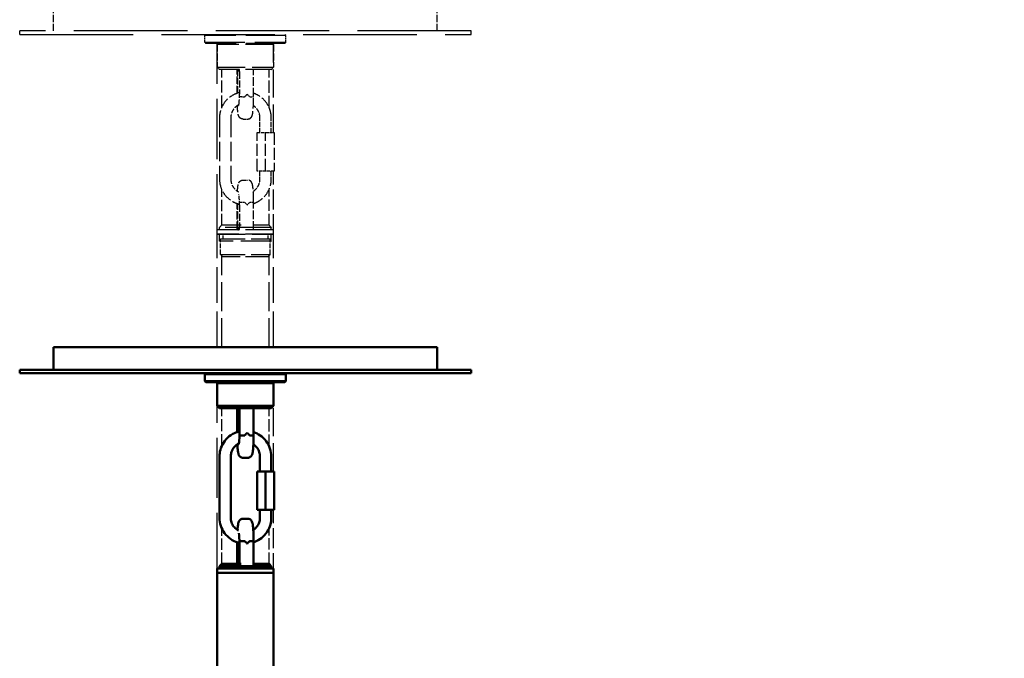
# Model space of a CAD drawing. Header units: millimetres. Extents: x 264 to 5115, y 781 to 3055.
# Tile 2 of 9: x 747 to 1183, y 1696 to 1979. Entities that reach past the tile are written whole.
import ezdxf

# ---------------------------------------------------------------- set-up
doc = ezdxf.new("R2010")
doc.units = ezdxf.units.MM
doc.header["$LTSCALE"] = 18
doc.linetypes.add('DASHED', pattern=[0.2068, 0.1655, -0.0413])
doc.layers.add('Widoczne (ISO)', color=7, linetype='Continuous', lineweight=50)
doc.layers.add('Wymiar (ISO)', color=7, linetype='Continuous', lineweight=18)
doc.styles.add('Tekst notatki (ISO)', font='tahoma.ttf')
doc.dimstyles.new('Domyślne (ISO)', dxfattribs={"dimscale": 18, "dimtxt": 2.5, "dimasz": 3, "dimexe": 3.175, "dimexo": 0, "dimgap": 0.762, "dimtad": 1, "dimdec": 1, "dimlfac": 0.03937, "dimrnd": 1e-08, "dimzin": 0, "dimdsep": 46, "dimtxsty": 'Tekst notatki (ISO)', "dimblk": 'Filled-1', "dimcen": 0.09, "dimdle": 10, "dimse1": 1, "dimse2": 1, "dimclrd": 256, "dimclre": 256, "dimclrt": 256, "dimadec": 0, "dimazin": 0, "dimtfac": 0.8, "dimtmove": 0, "dimatfit": 3, "dimfxl": 1, "dimtolj": 1, "dimlwd": 15, "dimlwe": 15, "dimarcsym": 0})

# ---------------------------------------------------------------- blocks, each defined once
blk = doc.blocks.new('Filled-1')
at = {"color": 0}
for p, q in [((0, 0), (-1, 0.25)), ((-1, 0.25), (-1, -0.25)), ((-1, 0), (0, 0)), ((-1, -0.25), (0, 0))]:
    blk.add_line(p, q, dxfattribs=at)
at = {"color": 0, "flags": 128}
blk.add_lwpolyline([(-1, -0.25), (0, 0), (-1, 0.25), (-1, -0.25)], dxfattribs=at)
at = {"color": 0}
blk.add_solid([(-1, -0.25), (0, 0), (-1, 0.25), (-1, -0.25)], dxfattribs=at)
blk = doc.blocks.new('*D4')
at = {"layer": 'Defpoints', "color": 0, "transparency": 16777216}
for p in [(931.68, 1833.56), (1697.13, 1833.56), (1329.21, 1123.23)]:
    blk.add_point(p, dxfattribs=at)
at = {"layer": 'Wymiar (ISO)', "lineweight": 15, "transparency": 16777216}
blk.add_line((1697.13, 1177.23), (1697.13, 1779.56), dxfattribs=at)
at = {"layer": 'Wymiar (ISO)', "lineweight": 15, "transparency": 16777216, "xscale": 54, "yscale": 54, "zscale": 54}
for p, rotation in [((1697.13, 1833.56), 90), ((1697.13, 1123.23), 270)]:
    blk.add_blockref('Filled-1', p, dxfattribs=dict(at, rotation=rotation))
at = {"layer": 'Wymiar (ISO)', "lineweight": 18, "transparency": 16777216, "insert": (1562.2, 1386.39), "char_height": 45, "attachment_point": 1, "rotation": 90, "style": 'Tekst notatki (ISO)'}
blk.add_mtext('\\A1;28.0\\P71 mm', dxfattribs=at)
blk = doc.blocks.new('*D5')
at = {"layer": 'Defpoints', "color": 0, "transparency": 16777216}
for p in [(931.68, 1983.56), (1697.13, 1983.56), (1329.43, 1123.23)]:
    blk.add_point(p, dxfattribs=at)
at = {"layer": 'Wymiar (ISO)', "lineweight": 15, "transparency": 16777216}
for p, q in [((1697.13, 1983.56), (1697.13, 2249.77)), ((1697.13, 1177.23), (1697.13, 1929.56))]:
    blk.add_line(p, q, dxfattribs=at)
at = {"layer": 'Wymiar (ISO)', "lineweight": 15, "transparency": 16777216, "xscale": 54, "yscale": 54, "zscale": 54}
for p, rotation in [((1697.13, 1983.56), 90), ((1697.13, 1123.23), 270)]:
    blk.add_blockref('Filled-1', p, dxfattribs=dict(at, rotation=rotation))
at = {"layer": 'Wymiar (ISO)', "lineweight": 18, "transparency": 16777216, "insert": (1560.42, 2051.28), "char_height": 45, "attachment_point": 1, "rotation": 90, "style": 'Tekst notatki (ISO)'}
blk.add_mtext('\\A1;33.9\\P86 mm', dxfattribs=at)
blk = doc.blocks.new('*D6')
at = {"layer": 'Defpoints', "color": 0, "transparency": 16777216}
for p in [(931.68, 2283.56), (1697.13, 2283.56), (1329.21, 1123.23)]:
    blk.add_point(p, dxfattribs=at)
at = {"layer": 'Wymiar (ISO)', "lineweight": 15, "transparency": 16777216}
for p, q in [((1697.13, 2283.56), (1697.13, 2578.96)), ((1697.13, 1177.23), (1697.13, 2229.56))]:
    blk.add_line(p, q, dxfattribs=at)
at = {"layer": 'Wymiar (ISO)', "lineweight": 15, "transparency": 16777216, "xscale": 54, "yscale": 54, "zscale": 54}
for p, rotation in [((1697.13, 2283.56), 90), ((1697.13, 1123.23), 270)]:
    blk.add_blockref('Filled-1', p, dxfattribs=dict(at, rotation=rotation))
at = {"layer": 'Wymiar (ISO)', "lineweight": 18, "transparency": 16777216, "insert": (1561.63, 2351.28), "char_height": 45, "attachment_point": 1, "rotation": 90, "style": 'Tekst notatki (ISO)'}
blk.add_mtext('\\A1;45.7\\P116 mm', dxfattribs=at)
blk = doc.blocks.new('*D7')
at = {"layer": 'Defpoints', "color": 0, "transparency": 16777216}
for p in [(931.68, 2733.56), (1697.13, 2733.56), (1329.21, 1123.23)]:
    blk.add_point(p, dxfattribs=at)
at = {"layer": 'Wymiar (ISO)', "lineweight": 15, "transparency": 16777216}
blk.add_line((1697.13, 1177.23), (1697.13, 2679.56), dxfattribs=at)
at = {"layer": 'Wymiar (ISO)', "lineweight": 15, "transparency": 16777216, "xscale": 54, "yscale": 54, "zscale": 54}
for p, rotation in [((1697.13, 2733.56), 90), ((1697.13, 1123.23), 270)]:
    blk.add_blockref('Filled-1', p, dxfattribs=dict(at, rotation=rotation))
at = {"layer": 'Wymiar (ISO)', "lineweight": 18, "transparency": 16777216, "insert": (1560.69, 2623.49), "char_height": 45, "attachment_point": 1, "rotation": 90, "style": 'Tekst notatki (ISO)'}
blk.add_mtext('\\A1;63.4\\P161 mm', dxfattribs=at)

msp = doc.modelspace()

# ---------------------------------------------------------------- linework, layer by layer
at = {"layer": 'Widoczne (ISO)', "linetype": 'DASHED', "lineweight": 25, "ltscale": 1.057553}
for p, q in [((761.68, 1973.56), (761.68, 1983.56)), ((931.68, 1973.56), (931.68, 1983.56)), ((834.18, 1967.56), (834.18, 1957.56)), ((859.18, 1967.56), (859.18, 1957.56)), ((844.06, 1955.56), (844.06, 1945.56)), ((843.32, 1886.56), (843.32, 1896.56)), ((844.06, 1896.56), (844.06, 1886.56))]:
    msp.add_line(p, q, dxfattribs=at)
at = {"layer": 'Widoczne (ISO)', "linetype": 'DASHED', "lineweight": 25, "ltscale": 16.879393}
for p, q in [((946.68, 1973.56), (746.68, 1973.56)), ((746.68, 1972.06), (946.68, 1972.06))]:
    msp.add_line(p, q, dxfattribs=at)
at = {"layer": 'Widoczne (ISO)', "linetype": 'DASHED', "lineweight": 25, "ltscale": 0.158548}
for p, q in [((746.68, 1972.06), (746.68, 1973.56)), ((946.68, 1972.06), (946.68, 1973.56))]:
    msp.add_line(p, q, dxfattribs=at)
at = {"layer": 'Widoczne (ISO)', "linetype": 'DASHED', "lineweight": 25, "ltscale": 0.074687}
for p, q in [((829.18, 1972.06), (828.68, 1971.56)), ((864.18, 1972.06), (864.68, 1971.56)), ((829.18, 1968.06), (828.68, 1968.56)), ((834.68, 1968.06), (834.18, 1967.56)), ((858.68, 1968.06), (859.18, 1967.56)), ((864.18, 1968.06), (864.68, 1968.56)), ((835.68, 1880.06), (835.18, 1880.56)), ((857.68, 1880.06), (858.18, 1880.56))]:
    msp.add_line(p, q, dxfattribs=at)
at = {"layer": 'Widoczne (ISO)', "linetype": 'DASHED', "lineweight": 25, "ltscale": 5.980787}
for p, q in [((864.68, 1971.56), (828.68, 1971.56)), ((828.68, 1968.56), (864.68, 1968.56))]:
    msp.add_line(p, q, dxfattribs=at)
at = {"layer": 'Widoczne (ISO)', "linetype": 'DASHED', "lineweight": 25, "ltscale": 0.317196}
for p, q in [((828.68, 1968.56), (828.68, 1971.56)), ((864.68, 1968.56), (864.68, 1971.56)), ((835.18, 1880.56), (835.18, 1883.56)), ((858.18, 1880.56), (858.18, 1883.56))]:
    msp.add_line(p, q, dxfattribs=at)
at = {"layer": 'Widoczne (ISO)', "linetype": 'DASHED', "lineweight": 25, "ltscale": 5.814651}
msp.add_line((864.18, 1968.06), (829.18, 1968.06), dxfattribs=at)
at = {"layer": 'Widoczne (ISO)', "linetype": 'DASHED', "lineweight": 25, "ltscale": 8.937069}
for p, q in [((834.18, 1883.56), (834.18, 1968.06)), ((834.18, 1733.56), (834.18, 1818.06))]:
    msp.add_line(p, q, dxfattribs=at)
at = {"layer": 'Widoczne (ISO)', "linetype": 'DASHED', "lineweight": 25, "ltscale": 4.17763}
for p, q in [((859.18, 1928.56), (859.18, 1968.06)), ((859.18, 1778.56), (859.18, 1818.06))]:
    msp.add_line(p, q, dxfattribs=at)
at = {"layer": 'Widoczne (ISO)', "linetype": 'DASHED', "lineweight": 25, "ltscale": 4.153294}
for p, q in [((859.18, 1967.56), (834.18, 1967.56)), ((834.18, 1957.56), (859.18, 1957.56)), ((859.18, 1885.56), (834.18, 1885.56)), ((834.18, 1883.56), (859.18, 1883.56)), ((834.18, 1883.56), (859.18, 1883.56)), ((859.18, 1883.56), (834.18, 1883.56))]:
    msp.add_line(p, q, dxfattribs=at)
at = {"layer": 'Widoczne (ISO)', "linetype": 'DASHED', "lineweight": 25, "ltscale": 0.149475}
for p, q in [((835.18, 1956.56), (834.18, 1957.56)), ((858.18, 1956.56), (859.18, 1957.56)), ((836.18, 1887.56), (835.18, 1886.56)), ((857.18, 1887.56), (858.18, 1886.56)), ((836.68, 1873.56), (835.68, 1874.56)), ((856.68, 1873.56), (857.68, 1874.56))]:
    msp.add_line(p, q, dxfattribs=at)
at = {"layer": 'Widoczne (ISO)', "linetype": 'DASHED', "lineweight": 25, "ltscale": 3.821023}
msp.add_line((858.18, 1956.56), (835.18, 1956.56), dxfattribs=at)
at = {"layer": 'Widoczne (ISO)', "linetype": 'DASHED', "lineweight": 25, "ltscale": 1.783109}
for p, q in [((836.18, 1939.7), (836.18, 1956.56)), ((836.18, 1789.7), (836.18, 1806.56))]:
    msp.add_line(p, q, dxfattribs=at)
at = {"layer": 'Widoczne (ISO)', "linetype": 'DASHED', "lineweight": 25, "ltscale": 1.120951}
msp.add_line((843.03, 1945.96), (843.03, 1956.56), dxfattribs=at)
at = {"layer": 'Widoczne (ISO)', "linetype": 'DASHED', "lineweight": 25, "ltscale": 1.005105}
msp.add_line((843.32, 1946.06), (843.32, 1955.56), dxfattribs=at)
at = {"layer": 'Widoczne (ISO)', "linetype": 'DASHED', "lineweight": 25, "ltscale": 1.269949}
for p, q in [((850.34, 1944.55), (850.34, 1956.56)), ((850.34, 1885.56), (850.34, 1897.57))]:
    msp.add_line(p, q, dxfattribs=at)
at = {"layer": 'Widoczne (ISO)', "linetype": 'DASHED', "lineweight": 25, "ltscale": 1.803355}
for p, q in [((857.18, 1939.51), (857.18, 1956.56)), ((857.18, 1789.51), (857.18, 1806.56))]:
    msp.add_line(p, q, dxfattribs=at)
at = {"layer": 'Widoczne (ISO)', "linetype": 'DASHED', "lineweight": 25, "ltscale": 2.855563}
for p, q in [((835.21, 1935.06), (835.21, 1908.06)), ((840.21, 1935.06), (840.21, 1908.06))]:
    msp.add_line(p, q, dxfattribs=at)
at = {"layer": 'Widoczne (ISO)', "linetype": 'DASHED', "lineweight": 25, "ltscale": 0.211431}
for p, q in [((845.68, 1934.56), (847.68, 1934.56)), ((845.68, 1907.56), (847.68, 1907.56)), ((834.18, 1883.56), (834.18, 1885.56)), ((859.18, 1883.56), (859.18, 1885.56)), ((836.68, 1883.56), (836.68, 1881.56)), ((856.68, 1883.56), (856.68, 1881.56))]:
    msp.add_line(p, q, dxfattribs=at)
at = {"layer": 'Widoczne (ISO)', "linetype": 'DASHED', "lineweight": 25, "ltscale": 0.687375}
for p, q in [((853.16, 1928.56), (853.16, 1935.06)), ((858.16, 1928.56), (858.16, 1935.06))]:
    msp.add_line(p, q, dxfattribs=at)
at = {"layer": 'Widoczne (ISO)', "linetype": 'DASHED', "lineweight": 25, "ltscale": 0.457877}
for p, q in [((851.91, 1928.56), (855.66, 1928.56)), ((855.66, 1928.56), (859.41, 1928.56)), ((855.66, 1911.56), (851.91, 1911.56)), ((859.41, 1911.56), (855.66, 1911.56))]:
    msp.add_line(p, q, dxfattribs=at)
at = {"layer": 'Widoczne (ISO)', "linetype": 'DASHED', "lineweight": 25, "ltscale": 1.79791}
for p, q in [((851.91, 1911.56), (851.91, 1928.56)), ((855.66, 1911.56), (855.66, 1928.56)), ((859.41, 1928.56), (859.41, 1911.56))]:
    msp.add_line(p, q, dxfattribs=at)
at = {"layer": 'Widoczne (ISO)', "linetype": 'DASHED', "lineweight": 25, "ltscale": 0.370079}
for p, q in [((853.16, 1908.06), (853.16, 1911.56)), ((858.16, 1908.06), (858.16, 1911.56))]:
    msp.add_line(p, q, dxfattribs=at)
at = {"layer": 'Widoczne (ISO)', "linetype": 'DASHED', "lineweight": 25, "ltscale": 2.961329}
for p, q in [((859.18, 1883.56), (859.18, 1911.56)), ((859.18, 1733.56), (859.18, 1761.56))]:
    msp.add_line(p, q, dxfattribs=at)
at = {"layer": 'Widoczne (ISO)', "linetype": 'DASHED', "lineweight": 25, "ltscale": 1.677343}
for p, q in [((836.18, 1887.56), (836.18, 1903.42)), ((836.18, 1737.56), (836.18, 1753.42))]:
    msp.add_line(p, q, dxfattribs=at)
at = {"layer": 'Widoczne (ISO)', "linetype": 'DASHED', "lineweight": 25, "ltscale": 1.697589}
for p, q in [((857.18, 1887.56), (857.18, 1903.61)), ((857.18, 1737.56), (857.18, 1753.61))]:
    msp.add_line(p, q, dxfattribs=at)
at = {"layer": 'Widoczne (ISO)', "linetype": 'DASHED', "lineweight": 25, "ltscale": 1.226717}
msp.add_line((843.03, 1885.56), (843.03, 1897.16), dxfattribs=at)
at = {"layer": 'Widoczne (ISO)', "linetype": 'DASHED', "lineweight": 25, "ltscale": 6.855009}
msp.add_line((858.18, 1886.56), (835.18, 1886.56), dxfattribs=at)
at = {"layer": 'Widoczne (ISO)', "linetype": 'DASHED', "lineweight": 25, "ltscale": 0.105665}
for p, q in [((835.18, 1885.56), (835.18, 1886.56)), ((858.18, 1885.56), (858.18, 1886.56))]:
    msp.add_line(p, q, dxfattribs=at)
at = {"layer": 'Widoczne (ISO)', "linetype": 'DASHED', "lineweight": 25, "ltscale": 2.900779}
msp.add_line((844.87, 1887.56), (836.18, 1887.56), dxfattribs=at)
at = {"layer": 'Widoczne (ISO)', "linetype": 'DASHED', "lineweight": 25, "ltscale": 2.736917}
msp.add_line((857.18, 1887.56), (850, 1887.56), dxfattribs=at)
at = {"layer": 'Widoczne (ISO)', "linetype": 'DASHED', "lineweight": 25, "ltscale": 5.288166}
for p, q in [((834.18, 1833.56), (834.18, 1883.56)), ((859.18, 1833.56), (859.18, 1883.56))]:
    msp.add_line(p, q, dxfattribs=at)
at = {"layer": 'Widoczne (ISO)', "linetype": 'DASHED', "lineweight": 25, "ltscale": 4.540983}
msp.add_line((858.18, 1880.56), (835.18, 1880.56), dxfattribs=at)
at = {"layer": 'Widoczne (ISO)', "linetype": 'DASHED', "lineweight": 25, "ltscale": 3.654887}
for p, q in [((835.68, 1881.56), (857.68, 1881.56)), ((835.68, 1874.56), (857.68, 1874.56))]:
    msp.add_line(p, q, dxfattribs=at)
at = {"layer": 'Widoczne (ISO)', "linetype": 'DASHED', "lineweight": 25, "ltscale": 0.740257}
for p, q in [((835.68, 1874.56), (835.68, 1881.56)), ((857.68, 1874.56), (857.68, 1881.56))]:
    msp.add_line(p, q, dxfattribs=at)
at = {"layer": 'Widoczne (ISO)', "linetype": 'DASHED', "lineweight": 25, "ltscale": 4.283395}
for p, q in [((836.18, 1833.56), (836.18, 1874.06)), ((857.18, 1833.56), (857.18, 1874.06))]:
    msp.add_line(p, q, dxfattribs=at)
at = {"layer": 'Widoczne (ISO)', "linetype": 'DASHED', "lineweight": 25, "ltscale": 3.322615}
msp.add_line((856.68, 1873.56), (836.68, 1873.56), dxfattribs=at)
at = {"layer": 'Widoczne (ISO)'}
for p, q in [((761.68, 1833.56), (931.68, 1833.56)), ((761.68, 1823.56), (761.68, 1833.56)), ((931.68, 1823.56), (931.68, 1833.56)), ((946.68, 1823.56), (746.68, 1823.56)), ((746.68, 1822.06), (746.68, 1823.56)), ((746.68, 1822.06), (946.68, 1822.06)), ((829.18, 1822.06), (828.68, 1821.56)), ((864.68, 1821.56), (828.68, 1821.56)), ((828.68, 1818.56), (828.68, 1821.56)), ((864.18, 1822.06), (864.68, 1821.56)), ((864.68, 1818.56), (864.68, 1821.56)), ((946.68, 1822.06), (946.68, 1823.56)), ((828.68, 1818.56), (864.68, 1818.56)), ((829.18, 1818.06), (828.68, 1818.56)), ((864.18, 1818.06), (829.18, 1818.06)), ((834.68, 1818.06), (834.18, 1817.56)), ((859.18, 1817.56), (834.18, 1817.56)), ((834.18, 1817.56), (834.18, 1807.56)), ((858.68, 1818.06), (859.18, 1817.56)), ((859.18, 1817.56), (859.18, 1807.56)), ((864.18, 1818.06), (864.68, 1818.56)), ((834.18, 1807.56), (859.18, 1807.56)), ((835.18, 1806.56), (834.18, 1807.56)), ((858.18, 1806.56), (835.18, 1806.56)), ((843.03, 1795.96), (843.03, 1806.56)), ((850.34, 1794.55), (850.34, 1806.56)), ((858.18, 1806.56), (859.18, 1807.56)), ((843.32, 1796.06), (843.32, 1805.56)), ((844.06, 1805.56), (844.06, 1795.56)), ((835.21, 1785.06), (835.21, 1758.06)), ((840.21, 1785.06), (840.21, 1758.06)), ((845.68, 1784.56), (847.68, 1784.56)), ((853.16, 1778.56), (853.16, 1785.06)), ((858.16, 1778.56), (858.16, 1785.06)), ((851.91, 1778.56), (855.66, 1778.56)), ((851.91, 1761.56), (851.91, 1778.56)), ((855.66, 1778.56), (859.41, 1778.56)), ((855.66, 1761.56), (855.66, 1778.56)), ((859.41, 1778.56), (859.41, 1761.56)), ((855.66, 1761.56), (851.91, 1761.56)), ((853.16, 1758.06), (853.16, 1761.56)), ((859.41, 1761.56), (855.66, 1761.56)), ((858.16, 1758.06), (858.16, 1761.56)), ((845.68, 1757.56), (847.68, 1757.56)), ((843.03, 1735.56), (843.03, 1747.16)), ((843.32, 1736.56), (843.32, 1746.56)), ((844.06, 1746.56), (844.06, 1736.56)), ((850.34, 1735.56), (850.34, 1747.57)), ((836.18, 1737.56), (835.18, 1736.56)), ((858.18, 1736.56), (835.18, 1736.56)), ((835.18, 1735.56), (835.18, 1736.56)), ((844.87, 1737.56), (836.18, 1737.56)), ((857.18, 1737.56), (850, 1737.56)), ((857.18, 1737.56), (858.18, 1736.56)), ((858.18, 1735.56), (858.18, 1736.56)), ((859.18, 1735.56), (834.18, 1735.56)), ((834.18, 1733.56), (834.18, 1735.56)), ((834.18, 1733.56), (859.18, 1733.56)), ((859.18, 1733.56), (834.18, 1733.56)), ((834.18, 1733.56), (834.18, 1617.12)), ((834.18, 1733.56), (859.18, 1733.56)), ((859.18, 1733.56), (859.18, 1735.56)), ((859.18, 1733.56), (859.18, 1617.12))]:
    msp.add_line(p, q, dxfattribs=at)
at = {"layer": 'Widoczne (ISO)', "linetype": 'DASHED', "lineweight": 25, "ltscale": 0.166036}
for centre, major_axis, start_param, end_param in [((843.39, 1955.56), (0, 1), 0, 1.570796), ((843.98, 1955.56), (0, 1), 4.712389, 6.283185), ((843.39, 1886.56), (0, -1), 4.712389, 6.283185), ((843.98, 1886.56), (0, -1), 0, 1.570796)]:
    msp.add_ellipse(centre, major_axis=major_axis, ratio=0.073709, start_param=start_param, end_param=end_param, dxfattribs=at)
at = {"layer": 'Widoczne (ISO)', "linetype": 'DASHED', "lineweight": 25, "ltscale": 0.983776}
msp.add_ellipse((843.69, 1945.56), major_axis=(0, -5), ratio=0.073709, start_param=5.993492, end_param=7.853982, dxfattribs=at)
at = {"layer": 'Widoczne (ISO)', "linetype": 'DASHED', "lineweight": 25, "ltscale": 0.149578}
for centre, major_axis, start_param, end_param in [((846.68, 1945.56), (-10.99, -10.99), 1.516649, 1.607684), ((846.68, 1945.56), (10.99, -10.99), 1.442874, 1.533909), ((846.68, 1896.56), (-10.99, 10.99), 4.675501, 4.766536), ((846.68, 1896.56), (10.99, 10.99), 4.749277, 4.840312)]:
    msp.add_ellipse(centre, major_axis=major_axis, ratio=0.036905, start_param=start_param, end_param=end_param, dxfattribs=at)
at = {"layer": 'Widoczne (ISO)', "linetype": 'DASHED', "lineweight": 25, "ltscale": 0.608184}
msp.add_ellipse((843.69, 1896.56), major_axis=(0, 5), ratio=0.073709, start_param=4.712389, end_param=5.862642, dxfattribs=at)
at = {"layer": 'Widoczne (ISO)', "linetype": 'DASHED', "lineweight": 25, "ltscale": 0.053247}
msp.add_ellipse((843.69, 1896.56), major_axis=(0, -5), ratio=0.073709, start_param=4.611511, end_param=4.712389, dxfattribs=at)
at = {"layer": 'Widoczne (ISO)'}
for centre, major_axis, ratio, start_param, end_param in [((843.39, 1805.56), (0, 1), 0.073709, 0, 1.570796), ((843.98, 1805.56), (0, 1), 0.073709, 4.712389, 6.283185), ((843.69, 1795.56), (0, -5), 0.073709, 5.993492, 7.853982), ((846.68, 1795.56), (-10.99, -10.99), 0.036905, 1.516649, 1.607684), ((846.68, 1795.56), (10.99, -10.99), 0.036905, 1.442874, 1.533909), ((843.69, 1746.56), (0, 5), 0.073709, 4.712389, 5.862642), ((843.69, 1746.56), (0, -5), 0.073709, 4.611511, 4.712389), ((846.68, 1746.56), (-10.99, 10.99), 0.036905, 4.675501, 4.766536), ((846.68, 1746.56), (10.99, 10.99), 0.036905, 4.749277, 4.840312), ((843.39, 1736.56), (0, -1), 0.073709, 4.712389, 6.283185), ((843.98, 1736.56), (0, -1), 0.073709, 0, 1.570796)]:
    msp.add_ellipse(centre, major_axis=major_axis, ratio=ratio, start_param=start_param, end_param=end_param, dxfattribs=at)
at = {"layer": 'Widoczne (ISO)', "linetype": 'DASHED', "lineweight": 25, "ltscale": 1.629602}
msp.add_open_spline([(844.06, 1946.25), (843.62, 1946.15), (843.18, 1946.02), (841.6, 1945.44), (840.52, 1944.84), (838.6, 1943.32), (837.77, 1942.4), (836.42, 1940.35), (835.91, 1939.22), (835.34, 1937.07), (835.21, 1936.06), (835.21, 1935.06)], degree=3, knots=[3.372099, 3.372099, 3.372099, 3.372099, 3.490766, 3.490766, 3.810507, 3.810507, 4.13043, 4.13043, 4.450565, 4.450565, 4.712389, 4.712389, 4.712389, 4.712389], dxfattribs=at)
at = {"layer": 'Widoczne (ISO)', "linetype": 'DASHED', "lineweight": 25, "ltscale": 1.515737}
msp.add_open_spline([(858.16, 1935.06), (858.16, 1936.29), (857.96, 1937.51), (857.19, 1939.84), (856.62, 1940.95), (855.15, 1942.91), (854.26, 1943.78), (852.36, 1945.11), (851.38, 1945.61), (850.34, 1945.96)], degree=3, knots=[1.570796, 1.570796, 1.570796, 1.570796, 1.891133, 1.891133, 2.211404, 2.211404, 2.531501, 2.531501, 2.817478, 2.817478, 2.817478, 2.817478], dxfattribs=at)
at = {"layer": 'Widoczne (ISO)', "linetype": 'DASHED', "lineweight": 25, "ltscale": 0.308856}
for points, knots in [([(844.35, 1944.56), (844.35, 1944.56), (844.35, 1944.56), (844.37, 1944.55), (844.42, 1944.53), (844.61, 1944.51), (844.73, 1944.5), (845.07, 1944.48), (845.28, 1944.47), (845.75, 1944.46), (846.01, 1944.46), (846.27, 1944.45)], [-0.2929179, -0.2929179, -0.2929179, -0.2929179, -0.2919103, -0.2919103, -0.2240211, -0.2240211, -0.1561543, -0.1561543, -0.0780429, -0.0780429, 0, 0, 0, 0]), ([(846.27, 1897.66), (846.01, 1897.66), (845.75, 1897.66), (845.28, 1897.65), (845.07, 1897.64), (844.73, 1897.62), (844.61, 1897.61), (844.42, 1897.58), (844.37, 1897.57), (844.35, 1897.56), (844.35, 1897.56), (844.35, 1897.56)], [-0.2919268, -0.2919268, -0.2919268, -0.2919268, -0.2138795, -0.2138795, -0.1357636, -0.1357636, -0.067893, -0.067893, 0, 0, 0.0010077, 0.0010077, 0.0010077, 0.0010077])]:
    msp.add_open_spline(points, degree=3, knots=knots, dxfattribs=at)
at = {"layer": 'Widoczne (ISO)', "linetype": 'DASHED', "lineweight": 25, "ltscale": 0.026718}
for points, knots in [([(846.49, 1944.56), (846.46, 1944.52), (846.42, 1944.49), (846.34, 1944.46), (846.31, 1944.45), (846.27, 1944.45), (846.27, 1944.45), (846.27, 1944.45)], [0, 0, 0, 0, 0.01488129, 0.01488129, 0.02549991, 0.02549991, 0.02571253, 0.02571253, 0.02571253, 0.02571253]), ([(848.71, 1944.45), (848.68, 1944.45), (848.66, 1944.46), (848.6, 1944.47), (848.57, 1944.49), (848.52, 1944.53), (848.5, 1944.54), (848.49, 1944.56)], [0.27352015, 0.27352015, 0.27352015, 0.27352015, 0.28202252, 0.28202252, 0.29565622, 0.29565622, 0.3041577, 0.3041577, 0.3041577, 0.3041577]), ([(846.27, 1897.66), (846.29, 1897.66), (846.32, 1897.66), (846.37, 1897.64), (846.41, 1897.63), (846.46, 1897.59), (846.48, 1897.58), (846.49, 1897.56)], [0.27352015, 0.27352015, 0.27352015, 0.27352015, 0.28202252, 0.28202252, 0.29565622, 0.29565622, 0.3041577, 0.3041577, 0.3041577, 0.3041577]), ([(848.49, 1897.56), (848.52, 1897.59), (848.56, 1897.62), (848.64, 1897.66), (848.67, 1897.66), (848.7, 1897.66), (848.71, 1897.66), (848.71, 1897.66)], [0, 0, 0, 0, 0.01488129, 0.01488129, 0.02549991, 0.02549991, 0.02571253, 0.02571253, 0.02571253, 0.02571253])]:
    msp.add_open_spline(points, degree=3, knots=knots, dxfattribs=at)
at = {"layer": 'Widoczne (ISO)', "linetype": 'DASHED', "lineweight": 25, "ltscale": 1.587946}
msp.add_open_spline([(847.68, 1934.56), (847.91, 1934.56), (848.14, 1934.6), (848.55, 1934.74), (848.73, 1934.84), (849.04, 1935.06), (849.16, 1935.19), (849.38, 1935.43), (849.45, 1935.55), (849.6, 1935.81), (849.65, 1935.93), (849.79, 1936.32), (849.83, 1936.54), (849.96, 1937.2), (850.02, 1937.68), (850.13, 1938.82), (850.18, 1939.49), (850.25, 1940.96), (850.28, 1941.76), (850.32, 1943.24), (850.33, 1943.89), (850.34, 1944.55)], degree=3, knots=[4.712389, 4.712389, 4.712389, 4.712389, 4.737175, 4.737175, 4.764418, 4.764418, 4.798479, 4.798479, 4.842772, 4.842772, 4.909991, 4.909991, 5.078531, 5.078531, 5.370604, 5.370604, 5.662676, 5.662676, 5.954749, 5.954749, 6.172751, 6.172751, 6.172751, 6.172751], dxfattribs=at)
at = {"layer": 'Widoczne (ISO)', "linetype": 'DASHED', "lineweight": 25, "ltscale": 0.293226}
for points, knots in [([(848.71, 1944.45), (848.96, 1944.46), (849.21, 1944.46), (849.64, 1944.47), (849.83, 1944.48), (850.11, 1944.5), (850.21, 1944.51), (850.31, 1944.53), (850.34, 1944.54), (850.34, 1944.55)], [-0.2919268, -0.2919268, -0.2919268, -0.2919268, -0.2138795, -0.2138795, -0.1357636, -0.1357636, -0.067893, -0.067893, -0.0137873, -0.0137873, -0.0137873, -0.0137873]), ([(850.34, 1897.57), (850.34, 1897.58), (850.31, 1897.59), (850.21, 1897.61), (850.11, 1897.62), (849.83, 1897.64), (849.64, 1897.65), (849.21, 1897.66), (848.96, 1897.66), (848.71, 1897.66)], [-0.2781238, -0.2781238, -0.2781238, -0.2781238, -0.2240211, -0.2240211, -0.1561543, -0.1561543, -0.0780429, -0.0780429, 0, 0, 0, 0])]:
    msp.add_open_spline(points, degree=3, knots=knots, dxfattribs=at)
at = {"layer": 'Widoczne (ISO)', "linetype": 'DASHED', "lineweight": 25, "ltscale": 0.765663}
msp.add_open_spline([(843.82, 1940.89), (843.41, 1940.69), (843.02, 1940.44), (842.12, 1939.73), (841.65, 1939.21), (840.89, 1938.05), (840.6, 1937.41), (840.28, 1936.19), (840.21, 1935.63), (840.21, 1935.06)], degree=3, knots=[3.599433, 3.599433, 3.599433, 3.599433, 3.811483, 3.811483, 4.131662, 4.131662, 4.451342, 4.451342, 4.712389, 4.712389, 4.712389, 4.712389], dxfattribs=at)
at = {"layer": 'Widoczne (ISO)', "linetype": 'DASHED', "lineweight": 25, "ltscale": 1.128831}
msp.add_open_spline([(845.68, 1934.56), (845.45, 1934.56), (845.23, 1934.6), (844.81, 1934.74), (844.64, 1934.84), (844.32, 1935.06), (844.2, 1935.19), (843.99, 1935.43), (843.91, 1935.55), (843.77, 1935.81), (843.72, 1935.93), (843.58, 1936.32), (843.53, 1936.54), (843.4, 1937.2), (843.34, 1937.68), (843.23, 1938.82), (843.19, 1939.49), (843.14, 1940.31), (843.14, 1940.4), (843.13, 1940.5)], degree=3, knots=[1.5707963, 1.5707963, 1.5707963, 1.5707963, 1.5955822, 1.5955822, 1.6228256, 1.6228256, 1.6568866, 1.6568866, 1.7011789, 1.7011789, 1.7683985, 1.7683985, 1.9369387, 1.9369387, 2.2290111, 2.2290111, 2.5210836, 2.5210836, 2.5571992, 2.5571992, 2.5571992, 2.5571992], dxfattribs=at)
at = {"layer": 'Widoczne (ISO)', "linetype": 'DASHED', "lineweight": 25, "ltscale": 0.68137}
msp.add_open_spline([(853.16, 1935.06), (853.16, 1935.75), (853.05, 1936.44), (852.61, 1937.76), (852.29, 1938.38), (851.47, 1939.49), (850.97, 1939.98), (850.35, 1940.42), (850.29, 1940.46), (850.23, 1940.5)], degree=3, knots=[1.5707963, 1.5707963, 1.5707963, 1.5707963, 1.8900055, 1.8900055, 2.209368, 2.209368, 2.5291339, 2.5291339, 2.5612108, 2.5612108, 2.5612108, 2.5612108], dxfattribs=at)
at = {"layer": 'Widoczne (ISO)', "linetype": 'DASHED', "lineweight": 25, "ltscale": 1.629524}
msp.add_open_spline([(835.21, 1908.06), (835.21, 1906.83), (835.4, 1905.61), (836.17, 1903.28), (836.75, 1902.17), (838.21, 1900.2), (839.1, 1899.34), (841.11, 1897.93), (842.22, 1897.39), (843.61, 1896.98), (843.84, 1896.92), (844.06, 1896.86)], degree=3, knots=[4.712389, 4.712389, 4.712389, 4.712389, 5.032726, 5.032726, 5.352996, 5.352996, 5.673094, 5.673094, 5.992979, 5.992979, 6.052617, 6.052617, 6.052617, 6.052617], dxfattribs=at)
at = {"layer": 'Widoczne (ISO)', "linetype": 'DASHED', "lineweight": 25, "ltscale": 0.750686}
msp.add_open_spline([(840.21, 1908.06), (840.21, 1907.37), (840.32, 1906.67), (840.75, 1905.36), (841.07, 1904.74), (841.9, 1903.63), (842.4, 1903.14), (843.2, 1902.57), (843.44, 1902.42), (843.7, 1902.29)], degree=3, knots=[4.712389, 4.712389, 4.712389, 4.712389, 5.031598, 5.031598, 5.350961, 5.350961, 5.670727, 5.670727, 5.803573, 5.803573, 5.803573, 5.803573], dxfattribs=at)
at = {"layer": 'Widoczne (ISO)', "linetype": 'DASHED', "lineweight": 25, "ltscale": 1.002103}
msp.add_open_spline([(843.19, 1902.59), (843.23, 1903.23), (843.28, 1903.8), (843.39, 1904.82), (843.45, 1905.24), (843.6, 1905.86), (843.65, 1906.05), (843.84, 1906.44), (843.9, 1906.54), (844.07, 1906.8), (844.21, 1906.98), (844.65, 1907.29), (844.88, 1907.42), (845.33, 1907.54), (845.51, 1907.56), (845.68, 1907.56)], degree=3, knots=[0.7148869, 0.7148869, 0.7148869, 0.7148869, 0.9866513, 0.9866513, 1.2787238, 1.2787238, 1.4247601, 1.4247601, 1.4653425, 1.4653425, 1.5173769, 1.5173769, 1.5518338, 1.5518338, 1.5707963, 1.5707963, 1.5707963, 1.5707963], dxfattribs=at)
at = {"layer": 'Widoczne (ISO)', "linetype": 'DASHED', "lineweight": 25, "ltscale": 1.587999}
msp.add_open_spline([(850.34, 1897.57), (850.33, 1898.45), (850.31, 1899.32), (850.26, 1900.97), (850.23, 1901.75), (850.14, 1903.14), (850.09, 1903.76), (849.97, 1904.82), (849.91, 1905.24), (849.76, 1905.86), (849.72, 1906.05), (849.52, 1906.44), (849.47, 1906.54), (849.29, 1906.8), (849.15, 1906.98), (848.72, 1907.29), (848.48, 1907.42), (848.03, 1907.54), (847.85, 1907.56), (847.68, 1907.56)], degree=3, knots=[3.252027, 3.252027, 3.252027, 3.252027, 3.544099, 3.544099, 3.836171, 3.836171, 4.128244, 4.128244, 4.420316, 4.420316, 4.566353, 4.566353, 4.606935, 4.606935, 4.65897, 4.65897, 4.693426, 4.693426, 4.712389, 4.712389, 4.712389, 4.712389], dxfattribs=at)
at = {"layer": 'Widoczne (ISO)', "linetype": 'DASHED', "lineweight": 25, "ltscale": 0.688215}
msp.add_open_spline([(850.18, 1902.59), (850.36, 1902.7), (850.53, 1902.83), (851.24, 1903.39), (851.71, 1903.91), (852.47, 1905.07), (852.76, 1905.71), (853.08, 1906.93), (853.16, 1907.49), (853.16, 1908.06)], degree=3, knots=[6.85362, 6.85362, 6.85362, 6.85362, 6.953076, 6.953076, 7.273254, 7.273254, 7.592935, 7.592935, 7.853982, 7.853982, 7.853982, 7.853982], dxfattribs=at)
at = {"layer": 'Widoczne (ISO)', "linetype": 'DASHED', "lineweight": 25, "ltscale": 1.515738}
msp.add_open_spline([(850.34, 1897.16), (850.43, 1897.19), (850.52, 1897.22), (851.76, 1897.67), (852.84, 1898.28), (854.76, 1899.8), (855.6, 1900.72), (856.94, 1902.77), (857.45, 1903.9), (858.03, 1906.05), (858.16, 1907.06), (858.16, 1908.06)], degree=3, knots=[6.6073, 6.6073, 6.6073, 6.6073, 6.632358, 6.632358, 6.9521, 6.9521, 7.272023, 7.272023, 7.592157, 7.592157, 7.853982, 7.853982, 7.853982, 7.853982], dxfattribs=at)
at = {"layer": 'Widoczne (ISO)', "linetype": 'DASHED', "lineweight": 25, "ltscale": 0.082478}
msp.add_open_spline([(843.39, 1885.56), (843.59, 1885.56), (843.8, 1885.59), (844.02, 1885.65)], degree=3, dxfattribs=at)
at = {"layer": 'Widoczne (ISO)'}
for points, knots in [([(844.06, 1796.25), (843.62, 1796.15), (843.18, 1796.02), (841.6, 1795.44), (840.52, 1794.84), (838.6, 1793.32), (837.77, 1792.4), (836.42, 1790.35), (835.91, 1789.22), (835.34, 1787.07), (835.21, 1786.06), (835.21, 1785.06)], [3.372099, 3.372099, 3.372099, 3.372099, 3.490766, 3.490766, 3.810507, 3.810507, 4.13043, 4.13043, 4.450565, 4.450565, 4.712389, 4.712389, 4.712389, 4.712389]), ([(844.35, 1794.56), (844.35, 1794.56), (844.35, 1794.56), (844.37, 1794.55), (844.42, 1794.53), (844.61, 1794.51), (844.73, 1794.5), (845.07, 1794.48), (845.28, 1794.47), (845.75, 1794.46), (846.01, 1794.46), (846.27, 1794.45)], [-0.2929179, -0.2929179, -0.2929179, -0.2929179, -0.2919103, -0.2919103, -0.2240211, -0.2240211, -0.1561543, -0.1561543, -0.0780429, -0.0780429, 0, 0, 0, 0]), ([(846.49, 1794.56), (846.46, 1794.52), (846.42, 1794.49), (846.34, 1794.46), (846.31, 1794.45), (846.27, 1794.45), (846.27, 1794.45), (846.27, 1794.45)], [0, 0, 0, 0, 0.01488129, 0.01488129, 0.02549991, 0.02549991, 0.02571253, 0.02571253, 0.02571253, 0.02571253]), ([(847.68, 1784.56), (847.91, 1784.56), (848.14, 1784.6), (848.55, 1784.74), (848.73, 1784.84), (849.04, 1785.06), (849.16, 1785.19), (849.38, 1785.43), (849.45, 1785.55), (849.6, 1785.81), (849.65, 1785.93), (849.79, 1786.32), (849.83, 1786.54), (849.96, 1787.2), (850.02, 1787.68), (850.13, 1788.82), (850.18, 1789.49), (850.25, 1790.96), (850.28, 1791.76), (850.32, 1793.24), (850.33, 1793.89), (850.34, 1794.55)], [4.712389, 4.712389, 4.712389, 4.712389, 4.737175, 4.737175, 4.764418, 4.764418, 4.798479, 4.798479, 4.842772, 4.842772, 4.909991, 4.909991, 5.078531, 5.078531, 5.370604, 5.370604, 5.662676, 5.662676, 5.954749, 5.954749, 6.172751, 6.172751, 6.172751, 6.172751]), ([(848.71, 1794.45), (848.68, 1794.45), (848.66, 1794.46), (848.6, 1794.47), (848.57, 1794.49), (848.52, 1794.53), (848.5, 1794.54), (848.49, 1794.56)], [0.27352015, 0.27352015, 0.27352015, 0.27352015, 0.28202252, 0.28202252, 0.29565622, 0.29565622, 0.3041577, 0.3041577, 0.3041577, 0.3041577]), ([(848.71, 1794.45), (848.96, 1794.46), (849.21, 1794.46), (849.64, 1794.47), (849.83, 1794.48), (850.11, 1794.5), (850.21, 1794.51), (850.31, 1794.53), (850.34, 1794.54), (850.34, 1794.55)], [-0.2919268, -0.2919268, -0.2919268, -0.2919268, -0.2138795, -0.2138795, -0.1357636, -0.1357636, -0.067893, -0.067893, -0.0137873, -0.0137873, -0.0137873, -0.0137873]), ([(858.16, 1785.06), (858.16, 1786.29), (857.96, 1787.51), (857.19, 1789.84), (856.62, 1790.95), (855.15, 1792.91), (854.26, 1793.78), (852.36, 1795.11), (851.38, 1795.61), (850.34, 1795.96)], [1.570796, 1.570796, 1.570796, 1.570796, 1.891133, 1.891133, 2.211404, 2.211404, 2.531501, 2.531501, 2.817478, 2.817478, 2.817478, 2.817478]), ([(843.82, 1790.89), (843.41, 1790.69), (843.02, 1790.44), (842.12, 1789.73), (841.65, 1789.21), (840.89, 1788.05), (840.6, 1787.41), (840.28, 1786.19), (840.21, 1785.63), (840.21, 1785.06)], [3.599433, 3.599433, 3.599433, 3.599433, 3.811483, 3.811483, 4.131662, 4.131662, 4.451342, 4.451342, 4.712389, 4.712389, 4.712389, 4.712389]), ([(845.68, 1784.56), (845.45, 1784.56), (845.23, 1784.6), (844.81, 1784.74), (844.64, 1784.84), (844.32, 1785.06), (844.2, 1785.19), (843.99, 1785.43), (843.91, 1785.55), (843.77, 1785.81), (843.72, 1785.93), (843.58, 1786.32), (843.53, 1786.54), (843.4, 1787.2), (843.34, 1787.68), (843.23, 1788.82), (843.19, 1789.49), (843.14, 1790.31), (843.14, 1790.4), (843.13, 1790.5)], [1.5707963, 1.5707963, 1.5707963, 1.5707963, 1.5955822, 1.5955822, 1.6228256, 1.6228256, 1.6568866, 1.6568866, 1.7011789, 1.7011789, 1.7683985, 1.7683985, 1.9369387, 1.9369387, 2.2290111, 2.2290111, 2.5210836, 2.5210836, 2.5571992, 2.5571992, 2.5571992, 2.5571992]), ([(853.16, 1785.06), (853.16, 1785.75), (853.05, 1786.44), (852.61, 1787.76), (852.29, 1788.38), (851.47, 1789.49), (850.97, 1789.98), (850.35, 1790.42), (850.29, 1790.46), (850.23, 1790.5)], [1.5707963, 1.5707963, 1.5707963, 1.5707963, 1.8900055, 1.8900055, 2.209368, 2.209368, 2.5291339, 2.5291339, 2.5612108, 2.5612108, 2.5612108, 2.5612108]), ([(835.21, 1758.06), (835.21, 1756.83), (835.4, 1755.61), (836.17, 1753.28), (836.75, 1752.17), (838.21, 1750.2), (839.1, 1749.34), (841.11, 1747.93), (842.22, 1747.39), (843.61, 1746.98), (843.84, 1746.92), (844.06, 1746.86)], [4.712389, 4.712389, 4.712389, 4.712389, 5.032726, 5.032726, 5.352996, 5.352996, 5.673094, 5.673094, 5.992979, 5.992979, 6.052617, 6.052617, 6.052617, 6.052617]), ([(840.21, 1758.06), (840.21, 1757.37), (840.32, 1756.67), (840.75, 1755.36), (841.07, 1754.74), (841.9, 1753.63), (842.4, 1753.14), (843.2, 1752.57), (843.44, 1752.42), (843.7, 1752.29)], [4.712389, 4.712389, 4.712389, 4.712389, 5.031598, 5.031598, 5.350961, 5.350961, 5.670727, 5.670727, 5.803573, 5.803573, 5.803573, 5.803573]), ([(843.19, 1752.59), (843.23, 1753.23), (843.28, 1753.8), (843.39, 1754.82), (843.45, 1755.24), (843.6, 1755.86), (843.65, 1756.05), (843.84, 1756.44), (843.9, 1756.54), (844.07, 1756.8), (844.21, 1756.98), (844.65, 1757.29), (844.88, 1757.42), (845.33, 1757.54), (845.51, 1757.56), (845.68, 1757.56)], [0.7148869, 0.7148869, 0.7148869, 0.7148869, 0.9866513, 0.9866513, 1.2787238, 1.2787238, 1.4247601, 1.4247601, 1.4653425, 1.4653425, 1.5173769, 1.5173769, 1.5518338, 1.5518338, 1.5707963, 1.5707963, 1.5707963, 1.5707963]), ([(850.34, 1747.57), (850.33, 1748.45), (850.31, 1749.32), (850.26, 1750.97), (850.23, 1751.75), (850.14, 1753.14), (850.09, 1753.76), (849.97, 1754.82), (849.91, 1755.24), (849.76, 1755.86), (849.72, 1756.05), (849.52, 1756.44), (849.47, 1756.54), (849.29, 1756.8), (849.15, 1756.98), (848.72, 1757.29), (848.48, 1757.42), (848.03, 1757.54), (847.85, 1757.56), (847.68, 1757.56)], [3.252027, 3.252027, 3.252027, 3.252027, 3.544099, 3.544099, 3.836171, 3.836171, 4.128244, 4.128244, 4.420316, 4.420316, 4.566353, 4.566353, 4.606935, 4.606935, 4.65897, 4.65897, 4.693426, 4.693426, 4.712389, 4.712389, 4.712389, 4.712389]), ([(850.18, 1752.59), (850.36, 1752.7), (850.53, 1752.83), (851.24, 1753.39), (851.71, 1753.91), (852.47, 1755.07), (852.76, 1755.71), (853.08, 1756.93), (853.16, 1757.49), (853.16, 1758.06)], [6.85362, 6.85362, 6.85362, 6.85362, 6.953076, 6.953076, 7.273254, 7.273254, 7.592935, 7.592935, 7.853982, 7.853982, 7.853982, 7.853982]), ([(850.34, 1747.16), (850.43, 1747.19), (850.52, 1747.22), (851.76, 1747.67), (852.84, 1748.28), (854.76, 1749.8), (855.6, 1750.72), (856.94, 1752.77), (857.45, 1753.9), (858.03, 1756.05), (858.16, 1757.06), (858.16, 1758.06)], [6.6073, 6.6073, 6.6073, 6.6073, 6.632358, 6.632358, 6.9521, 6.9521, 7.272023, 7.272023, 7.592157, 7.592157, 7.853982, 7.853982, 7.853982, 7.853982]), ([(846.27, 1747.66), (846.01, 1747.66), (845.75, 1747.66), (845.28, 1747.65), (845.07, 1747.64), (844.73, 1747.62), (844.61, 1747.61), (844.42, 1747.58), (844.37, 1747.57), (844.35, 1747.56), (844.35, 1747.56), (844.35, 1747.56)], [-0.2919268, -0.2919268, -0.2919268, -0.2919268, -0.2138795, -0.2138795, -0.1357636, -0.1357636, -0.067893, -0.067893, 0, 0, 0.0010077, 0.0010077, 0.0010077, 0.0010077]), ([(846.27, 1747.66), (846.29, 1747.66), (846.32, 1747.66), (846.37, 1747.64), (846.41, 1747.63), (846.46, 1747.59), (846.48, 1747.58), (846.49, 1747.56)], [0.27352015, 0.27352015, 0.27352015, 0.27352015, 0.28202252, 0.28202252, 0.29565622, 0.29565622, 0.3041577, 0.3041577, 0.3041577, 0.3041577]), ([(848.49, 1747.56), (848.52, 1747.59), (848.56, 1747.62), (848.64, 1747.66), (848.67, 1747.66), (848.7, 1747.66), (848.71, 1747.66), (848.71, 1747.66)], [0, 0, 0, 0, 0.01488129, 0.01488129, 0.02549991, 0.02549991, 0.02571253, 0.02571253, 0.02571253, 0.02571253]), ([(850.34, 1747.57), (850.34, 1747.58), (850.31, 1747.59), (850.21, 1747.61), (850.11, 1747.62), (849.83, 1747.64), (849.64, 1747.65), (849.21, 1747.66), (848.96, 1747.66), (848.71, 1747.66)], [-0.2781238, -0.2781238, -0.2781238, -0.2781238, -0.2240211, -0.2240211, -0.1561543, -0.1561543, -0.0780429, -0.0780429, 0, 0, 0, 0])]:
    msp.add_open_spline(points, degree=3, knots=knots, dxfattribs=at)
msp.add_open_spline([(843.39, 1735.56), (843.59, 1735.56), (843.8, 1735.59), (844.02, 1735.65)], degree=3, dxfattribs=at)

# ---------------------------------------------------------------- dimensions: what is measured, and where the dimension line sits
at = {"layer": 'Wymiar (ISO)', "lineweight": 18}
for base, p1, p2, text, override, picture, middle in [((1697.13, 2733.56), (1329.21, 1123.23), (931.68, 2733.56), '<>\\P161 mm', {"dimgap": 0.762, "dimdec": 1, "dimlfac": 0.03937, "dimpost": '\\X', "dimse1": 1, "dimse2": 1, "dimtol": 0, "dimlim": 0, "dimtp": 0, "dimtm": 0, "dimtdec": 2, "dimtofl": 0, "dimatfit": 1, "dimtvp": -0.25}, '*D7', (1697.13, 2730.47)), ((1697.13, 2283.56), (1329.21, 1123.23), (931.68, 2283.56), '<>\\P116 mm', {"dimgap": 0.762, "dimdec": 1, "dimlfac": 0.03937, "dimpost": '\\X', "dimse1": 1, "dimse2": 1, "dimtol": 0, "dimlim": 0, "dimtp": 0, "dimtm": 0, "dimtdec": 2, "dimtofl": 0, "dimatfit": 2, "dimtvp": -0.25}, '*D6', (1697.13, 2458.26)), ((1697.13, 1983.56), (1329.43, 1123.23), (931.68, 1983.56), '<>\\P86 mm', {"dimgap": 0.762, "dimdec": 1, "dimlfac": 0.03937, "dimpost": '\\X', "dimse1": 1, "dimse2": 1, "dimtol": 0, "dimlim": 0, "dimtp": 0, "dimtm": 0, "dimtdec": 2, "dimtofl": 0, "dimatfit": 2, "dimtvp": -0.25}, '*D5', (1697.13, 2143.66)), ((1697.13, 1833.56), (1329.21, 1123.23), (931.68, 1833.56), '<>\\P71 mm', {"dimgap": 0.762, "dimdec": 1, "dimlfac": 0.03937, "dimpost": '\\X', "dimse1": 1, "dimse2": 1, "dimtol": 0, "dimlim": 0, "dimtp": 0, "dimtm": 0, "dimtdec": 2, "dimtofl": 0, "dimatfit": 1, "dimtvp": -0.25}, '*D4', (1697.13, 1478.4))]:
    dim = msp.add_linear_dim(base=base, p1=p1, p2=p2, angle=90, text=text, dimstyle='Domyślne (ISO)', override=override, dxfattribs=at)
    dim.commit()
    dim.dimension.update_dxf_attribs({"geometry": picture, "text_midpoint": middle, "dimtype": 160})

doc.saveas('drawing.dxf')
